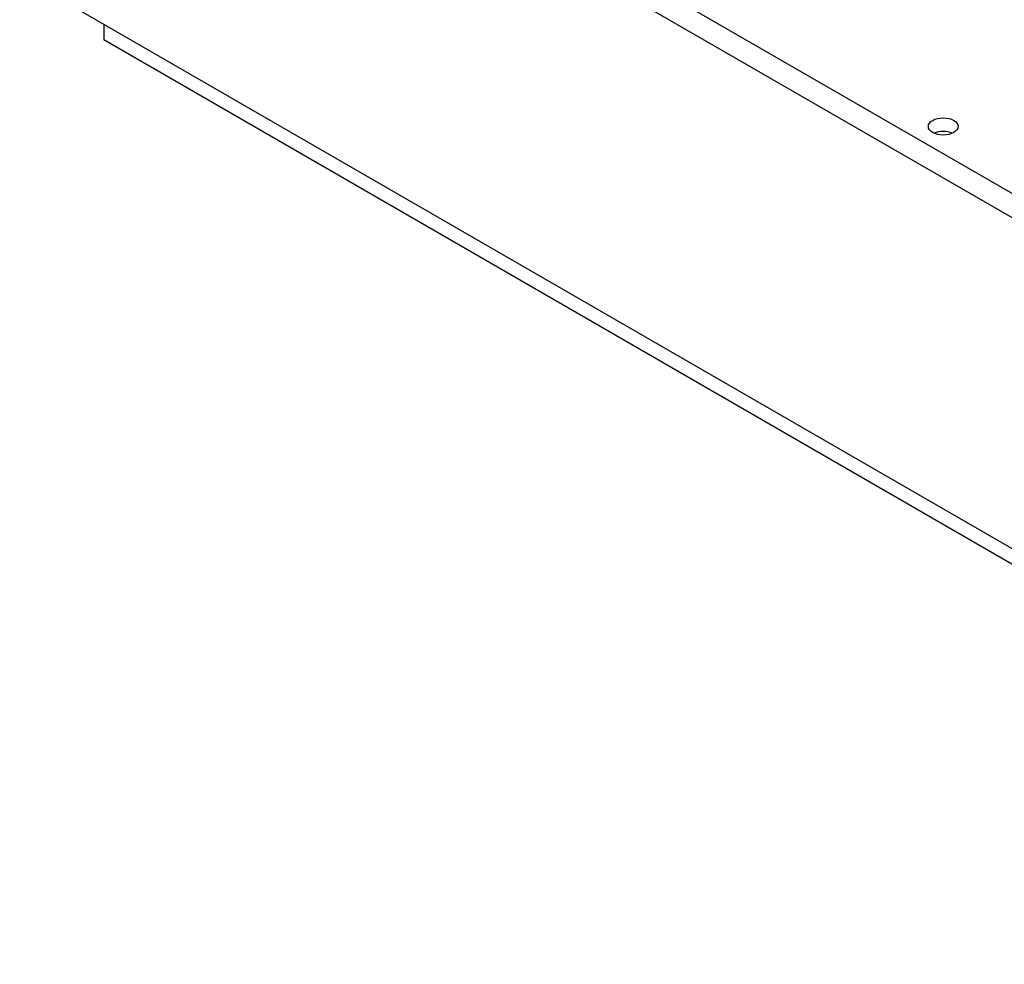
# Model space of a CAD drawing. Extents: x 0 to 2359, y -14 to 1663.
# Tile 20 of 40: x 1506 to 1638, y 1294 to 1420. Entities that reach past the tile are written whole.
import ezdxf

# ---------------------------------------------------------------- set-up
doc = ezdxf.new("R2010")
doc.units = 0
doc.header["$LTSCALE"] = 25.4
doc.layers.get('0').update_dxf_attribs({"linetype": 'CONTINUOUS'})

msp = doc.modelspace()

# ---------------------------------------------------------------- linework, layer by layer
for p, q in [((1736.4171196, 1337.7284776), (1517.2140175, 1464.2854477)), ((1526.2296289, 1462.3462683), (1736.4171196, 1340.994464)), ((1730.1931387, 1296.8829196), (1505.9263281, 1426.3634231)), ((1517.2140175, 1419.8464726), (1517.2140175, 1417.7451426)), ((1732.226047, 1293.6078894), (1517.2140175, 1417.7451426))]:
    msp.add_line(p, q)
msp.add_ellipse((1629.9975491, 1406.1100663), major_axis=(2, 0), ratio=0.5773502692)
msp.add_ellipse((1629.9975491, 1404.272949), major_axis=(-2, 0), ratio=0.5773502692, start_param=4.0614168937, end_param=5.3633610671)

doc.saveas('drawing.dxf')
